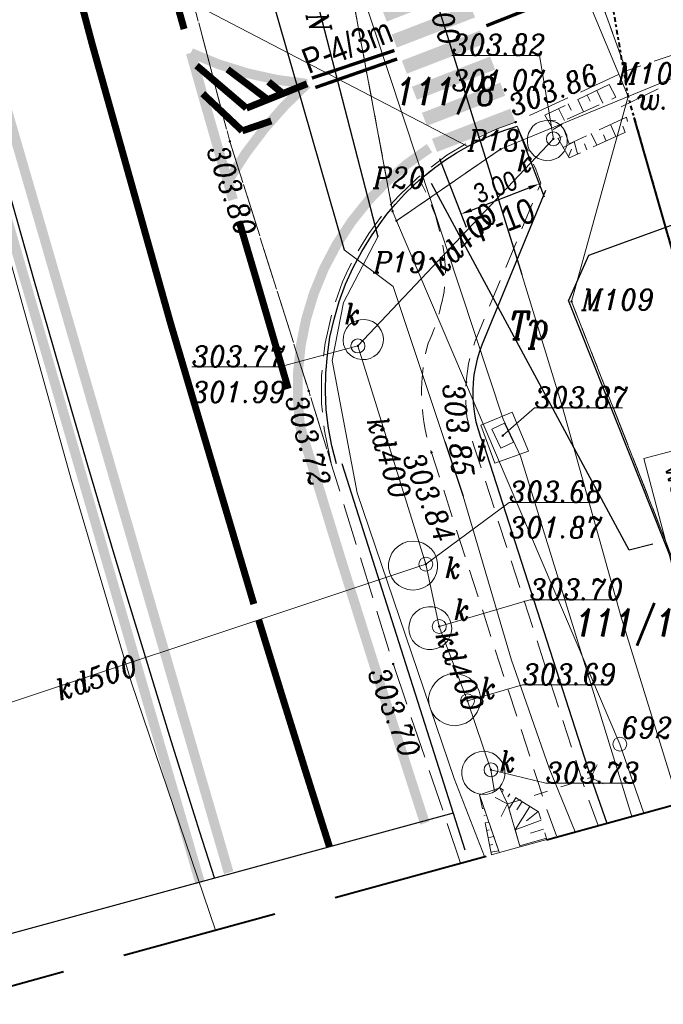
# Model space of a CAD drawing. Extents: x 779 to 3668, y -1329 to 9570.
# Tile 12 of 106: x 2244 to 2267, y -779 to -743. Entities that reach past the tile are written whole.
import ezdxf

# ---------------------------------------------------------------- set-up
doc = ezdxf.new("R2010")
doc.units = 0
for name, pattern in [('0.5_0.5', [1, 0.5, -0.5]), ('1.5_0.5', [2, 1.5, -0.5]), ('ACAD_ISO03W100', [30, 12, -18]), ('CIĄGłA', [0]), ('DGN Style 3', [7.83309, 5.595065, -2.238026]), ('DGN Style 4', [0.3202, 0.16, -0.08, 0.0002, -0.08]), ('ib05_500', [1, 0.5, -0.5]), ('mz1.0_0.5', [1.5, 1, -0.5]), ('mz1.25_0.5', [1.75, 1.25, -0.5])]:
    doc.linetypes.add(name, pattern=pattern)
for name, color, linetype, lineweight in [('000 Inne (niezydentyfikowane)', 7, 'Continuous', 0), ('202-punkt graniczny', 7, 'Continuous', 0), ('202-punkt graniczny-Atr103', 7, 'Continuous', 0), ('203-punkt graniczny', 7, 'Continuous', 0), ('203-punkt graniczny-Atr103', 7, 'Continuous', 0), ('210-oznaczenie konturu użytku gruntowego', 7, 'Continuous', 0), ('211-numer działki ewidencyjnej', 7, 'Continuous', 0), ('217-kontur klasyfikacyjny', 7, 'Continuous', 0), ('218-kontur użytku gruntowego', 7, 'Continuous', 0), ('219-działka ewidencyjna', 7, 'Continuous', 0), ('_a_obiekty', 250, 'Continuous', 30), ('bariera drogowa ochronna (linia)', 7, 'Continuous', 0), ('chodnik (powierzchnia)', 7, 'Continuous', 0), ('jezdnia (powierzchnia)', 7, 'Continuous', 0), ('kanał technologiczny (linia)', 7, 'Continuous', 0), ('komora podziemna - przewód kanalizacyjny (powierzchnia)-SK', 7, 'Continuous', 0), ('komora podziemna - przewód telekomunikacyjny (powierzchnia)-ST', 7, 'Continuous', 0), ('krawężnik (linia)', 7, 'Continuous', 0), ('MPZP', 7, 'Continuous', 0), ('ogrodzenie trwałe (linia)', 7, 'Continuous', 0), ('przepust (linia)', 7, 'Continuous', 0), ('przepust (linia) - symbol', 7, 'Continuous', 0), ('przewód elektroenergetyczny (linia)-SEPOD', 7, 'Continuous', 0), ('przewód elektroenergetyczny (linia)-SEPOD-Atr1', 7, 'Continuous', 0), ('przewód gazowy (linia)-SG', 7, 'Continuous', 0), ('przewód gazowy (linia)-SG-Atr1', 7, 'Continuous', 0), ('przewód kanalizacyjny (linia)-SK', 7, 'Continuous', 0), ('przewód kanalizacyjny (linia)-SK-Atr1', 7, 'Continuous', 0), ('punkt o określonej wysokości (sieć kanalizacyjna)-SK', 7, 'Continuous', 0), ('punkt o określonej wysokości (sieć kanalizacyjna)-SK-Atr2', 7, 'Continuous', 0), ('punkt o określonej wysokości (sieć kanalizacyjna)-SK-Atr3', 7, 'Continuous', 0), ('punkt o określonej wysokości (sieć telekomunikacyjna)-ST', 7, 'Continuous', 0), ('punkt o określonej wysokości (sieć telekomunikacyjna)-ST-Atr2', 7, 'Continuous', 0), ('punkt wysokościowy sztuczny', 7, 'Continuous', 0), ('punkt wysokościowy sztuczny-Atr2', 7, 'Continuous', 0), ('rura ochronna - przewód elektroenergetyczny (linia)-SE', 7, 'Continuous', 0), ('rura ochronna - przewód gazowy (linia)-SG', 7, 'Continuous', 0), ('rów melioracyjny  przydrożny (linia)', 7, 'Continuous', 0), ('rów melioracyjny  przydrożny (linia)-Atr17', 7, 'Continuous', 0), ('rów przydrożny (powierzchnia)', 7, 'Continuous', 0), ('skarpa nieumocniona (powierzchnia)', 7, 'Continuous', 0), ('właz okrągły - siec kanalizacyjna (punkt)-SK', 7, 'Continuous', 0), ('właz okrągły - siec kanalizacyjna (punkt)-SK-Atr17', 7, 'Continuous', 0), ('właz prostokątny - siec telekomunikacyjna (punkt)-STPOD', 7, 'Continuous', 0), ('właz prostokątny - siec telekomunikacyjna (punkt)-STPOD-Atr17', 7, 'Continuous', 0), ('Y_OZN_POZ', 251, 'Continuous', 5), ('Zakres', 7, 'Continuous', 0), ('zz-legenda', 7, 'Continuous', 13)]:
    doc.layers.add(name, color=color, linetype=linetype, lineweight=lineweight)
doc.layers.add('Y-ZNAKI', color=7, linetype='Continuous')
doc.styles.add('ARIAL', font='ARIALN.TTF')
doc.styles.get("Standard").update_dxf_attribs({"font": 'arial.ttf'})
doc.styles.add('Style-SWISSNRW_1250_pl', font='SWISSNRW_1250_pl.shx')
doc.linetypes.add('902-500', pattern='A,3.75,[24,dgnlstyle-geo-mz.shx,S=0.002786,R=0,X=0,Y=0],3.75', length=7.5)
doc.linetypes.add('KTOK01-500', pattern='A,1.75,[13,dgnlstyle-rozp_2013.shx,S=0.002778,R=0,X=0,Y=0],1.75', length=3.5)
doc.dimstyles.new('z1do1', dxfattribs={"dimtxt": 0.7, "dimasz": 0.4, "dimexe": 0.5, "dimexo": 0.5, "dimgap": 0.1, "dimtad": 1, "dimrnd": 0.05, "dimzin": 0, "dimdsep": 46, "dimtxsty": 'ARIAL', "dimcen": 0.09, "dimazin": 0, "dimtfac": 1, "dimtofl": 0, "dimtmove": 0, "dimatfit": 3, "dimfxl": 1, "dimtolj": 1, "dimtzin": 0, "dimarcsym": 0})

# ---------------------------------------------------------------- blocks, each defined once
blk = doc.blocks.new('202')
at = {"color": 0, "linetype": 'Continuous', "lineweight": -2, "ltscale": 10}
blk.add_circle((0, 0), 2.5, dxfattribs=at)
blk = doc.blocks.new('203')
at = {"linetype": 'Continuous', "lineweight": -2, "ltscale": 10}
h = blk.add_hatch(color=0, dxfattribs=at)
edge = h.paths.add_edge_path()
edge.add_arc((0, 0), 0.45, 0, 360)
blk = doc.blocks.new('PW01_1')
at = {"linetype": 'Continuous', "lineweight": 13, "ltscale": 10}
h = blk.add_hatch(color=0, dxfattribs=at)
edge = h.paths.add_edge_path()
edge.add_arc((0, 0), 0.45, 0, 360)
blk = doc.blocks.new('US22')
at = {"color": 0, "linetype": 'Continuous', "lineweight": -2, "ltscale": 10}
blk.add_circle((0, 0), 2.5, dxfattribs=at)
blk = doc.blocks.new('PW02')
at = {"linetype": 'Continuous', "lineweight": 13, "ltscale": 10}
h = blk.add_hatch(color=0, dxfattribs=at)
edge = h.paths.add_edge_path()
edge.add_arc((0, 0), 0.45, 0, 360)
blk = doc.blocks.new('US22B')
at = {"color": 0, "linetype": 'Continuous', "lineweight": -2, "ltscale": 10, "flags": 128}
blk.add_lwpolyline([(-3.75, -2.5), (3.75, -2.5), (3.75, 2.5), (-3.75, 2.5), (-3.75, -2.5)], close=True, dxfattribs=at)
blk = doc.blocks.new('PW01')
at = {"linetype": 'Continuous', "lineweight": 13, "ltscale": 10}
h = blk.add_hatch(color=0, dxfattribs=at)
edge = h.paths.add_edge_path()
edge.add_arc((0, 0), 0.45, 0, 360)
blk = doc.blocks.new('IB05')
at = {"color": 0, "linetype": 'Continuous', "lineweight": -2, "ltscale": 10}
for q in [(3.54, 3.54), (3.54, -3.54)]:
    blk.add_line((0, 0), q, dxfattribs=at)
blk = doc.blocks.new('PZT MDCP podkład')
at = {"layer": '000 Inne (niezydentyfikowane)', "color": 8, "linetype": 'Continuous', "lineweight": 13, "flags": 128}
for points in [[(2125.766, 9.886), (2125.976, 9.446)], [(2126.106, 10.046), (2126.216, 9.826)], [(2126.446, 10.206), (2126.666, 9.756)], [(2125.086, 9.566), (2125.296, 9.136)], [(2125.426, 9.726), (2125.536, 9.506)], [(2124.696, 9.146), (2124.976, 9.136)], [(2124.886, 8.816), (2125.216, 9.006)], [(2127.126, 8.556), (2126.936, 8.986)], [(2127.466, 8.706), (2127.376, 8.926)], [(2125.066, 8.486), (2125.206, 8.566)], [(2126.446, 8.246), (2126.246, 8.666)], [(2126.786, 8.396), (2126.686, 8.616)], [(2125.246, 8.166), (2125.636, 8.376)], [(2125.436, 7.836), (2125.546, 8.106)], [(2125.756, 7.936), (2125.646, 8.386)], [(2126.096, 8.086), (2126.006, 8.296)], [(2123.116, -14.824), (2123.066, -14.914)], [(2123.336, -14.964), (2123.266, -15.074)], [(2123.556, -15.104), (2123.306, -15.504)], [(2122.356, -15.484), (2122.416, -15.474)], [(2124.056, -15.414), (2123.526, -16.244)], [(2123.776, -15.234), (2123.596, -15.534)], [(2122.406, -15.744), (2122.456, -15.734)], [(2124.356, -15.594), (2123.936, -15.924)], [(2122.456, -16.004), (2122.596, -15.984)], [(2124.456, -15.904), (2123.526, -16.244)], [(2122.506, -16.274), (2122.596, -16.254)], [(2122.556, -16.534), (2122.766, -16.494)], [(2124.646, -16.544), (2123.696, -16.824)], [(2124.546, -16.224), (2124.076, -16.364)], [(2122.616, -16.794), (2122.736, -16.774)], [(2122.666, -17.054), (2122.946, -17.004)]]:
    blk.add_lwpolyline(points, dxfattribs=at)
at = {"layer": '217-kontur klasyfikacyjny', "color": 8, "linetype": '1.5_0.5', "lineweight": 13, "flags": 128}
blk.add_lwpolyline([(2125.546, 2.656), (2132.284, -14.515)], dxfattribs=at)
at = {"layer": '218-kontur użytku gruntowego', "color": 8, "linetype": '0.5_0.5', "lineweight": 13, "flags": 128}
for points in [[(2117.186, 16.416), (2119.146, 5.886)], [(2119.146, 5.886), (2117.186, 16.416)], [(2119.286, 5.546), (2123.006, 8.106)], [(2123.006, 8.106), (2119.286, 5.546)], [(2119.146, 5.886), (2119.286, 5.546)], [(2119.286, 5.546), (2119.146, 5.886)], [(2125.546, 2.656), (2132.284, -14.515)], [(2132.284, -14.515), (2125.546, 2.656)]]:
    blk.add_lwpolyline(points, dxfattribs=at)
at = {"layer": '219-działka ewidencyjna', "color": 8, "linetype": 'Continuous', "lineweight": 13, "flags": 128}
for points in [[(2148.856, 18.776), (2127.576, 9.996)], [(2124.156, 18.196), (2127.576, 9.996)], [(2119.146, 5.886), (2117.186, 16.416)], [(2123.006, 8.106), (2127.576, 9.996)], [(2127.576, 9.996), (2125.546, 2.656)], [(2119.286, 5.546), (2123.006, 8.106)], [(2119.146, 5.886), (2119.286, 5.546)], [(2127.276, -13.184), (2119.286, 5.546)], [(2125.546, 2.656), (2132.284, -14.515)], [(2128.13, -15.65), (2127.276, -13.184)]]:
    blk.add_lwpolyline(points, dxfattribs=at)
at = {"layer": 'bariera drogowa ochronna (linia)', "color": 8, "linetype": 'KTOK01-500', "lineweight": 13, "flags": 128}
blk.add_lwpolyline([(2084.646, 103.156), (2086.306, 94.146), (2088.056, 84.786), (2089.946, 74.546), (2091.886, 64.626), (2093.806, 54.736), (2095.766, 44.856), (2097.796, 35.206), (2099.926, 25.496), (2102.236, 15.946), (2104.896, 6.146), (2107.666, -3.744), (2109.796, -10.954), (2112.814, -19.835)], dxfattribs=at)
at = {"layer": 'chodnik (powierzchnia)', "color": 8, "linetype": 'mz1.0_0.5', "lineweight": 13, "flags": 128}
blk.add_lwpolyline([(2125.018, -16.5), (2126.496, -16.097), (2125.996, -14.704), (2125.816, -14.124), (2122.056, -2.504), (2121.976, -2.244), (2121.906, -1.984), (2121.856, -1.714), (2121.806, -1.454), (2121.776, -1.184), (2121.766, -0.914), (2121.756, -0.644), (2121.766, -0.374), (2121.786, -0.104), (2121.826, 0.166), (2121.866, 0.436), (2121.926, 0.696), (2122.006, 0.956), (2122.086, 1.216), (2124.446, 6.886), (2124.266, 7.396), (2123.606, 8.936), (2123.156, 8.786), (2122.706, 8.616), (2122.276, 8.426), (2121.846, 8.216), (2121.436, 7.976), (2121.036, 7.726), (2120.646, 7.446), (2120.276, 7.146), (2120.106, 7.006), (2120.236, 6.756), (2120.366, 6.506), (2120.476, 6.256), (2120.576, 5.996), (2120.676, 5.736), (2120.756, 5.466), (2120.826, 5.196), (2120.886, 4.926), (2120.946, 4.646), (2120.986, 4.376), (2121.016, 4.096), (2121.036, 3.816), (2121.046, 3.536), (2121.026, 3.366), (2121.006, 3.186), (2120.986, 3.016), (2120.956, 2.836), (2120.916, 2.666), (2120.876, 2.496), (2120.836, 2.326), (2120.786, 2.156), (2120.736, 1.986), (2120.686, 1.816), (2120.626, 1.656), (2120.556, 1.486), (2120.486, 1.326), (2120.416, 1.166), (2120.346, 0.896), (2120.296, 0.616), (2120.246, 0.336), (2120.216, 0.056), (2120.196, -0.234), (2120.186, -0.514), (2120.186, -0.794), (2120.206, -1.084), (2120.226, -1.364), (2120.266, -1.644), (2120.316, -1.924), (2120.376, -2.204), (2120.456, -2.474), (2120.536, -2.744), (2124.376, -14.624), (2124.556, -15.224), (2125.018, -16.5)], close=True, dxfattribs=at)
at = {"layer": 'jezdnia (powierzchnia)', "color": 8, "linetype": '1.5_0.5', "lineweight": 13, "flags": 128}
blk.add_lwpolyline([(2121.58, -17.44), (2121.58, -17.44), (2119.166, -10.314), (2116.966, -3.184), (2116.146, -0.544), (2113.326, 8.386), (2110.936, 17.476), (2110.246, 19.936), (2110.076, 20.316), (2109.986, 20.546), (2109.896, 20.776), (2109.816, 21.006), (2109.746, 21.246), (2109.686, 21.486), (2109.266, 21.386), (2107.936, 26.806), (2105.746, 36.806), (2103.466, 47.496), (2101.776, 56.146), (2099.886, 65.716), (2097.696, 76.946), (2095.716, 86.936), (2093.966, 96.096), (2092.736, 102.466), (2092.306, 104.766), (2077.106, 102.056), (2077.796, 98.156), (2078.256, 95.836), (2079.416, 89.206), (2080.776, 82.376), (2082.496, 73.286), (2083.117, 69.993)], dxfattribs=at)
for points in [[(2222.326, 18.117), (2221.203, 22.083), (2205.386, 20.096), (2204.446, 20.596), (2203.096, 26.226), (2196.866, 25.286), (2195.626, 20.026), (2193.796, 18.826), (2188.866, 17.986), (2181.466, 17.556), (2178.606, 17.876), (2176.756, 18.456), (2173.726, 19.866), (2171.816, 21.166), (2167.276, 24.556), (2161.216, 26.826), (2157.676, 27.806), (2155.096, 28.106), (2148.546, 27.616), (2147.486, 27.656), (2146.556, 27.976), (2145.856, 28.606), (2144.736, 30.366), (2142.996, 34.696), (2142.366, 36.396), (2134.766, 38.986), (2135.116, 38.066), (2135.536, 36.916), (2136.706, 31.206), (2136.736, 29.676), (2136.306, 26.976), (2135.846, 25.416), (2133.726, 22.486), (2132.306, 21.326), (2131.486, 20.706), (2127.046, 18.566), (2125.056, 17.666), (2127.506, 10.916), (2129.216, 11.496), (2130.676, 11.486), (2132.096, 11.146), (2133.716, 10.476), (2146.306, 15.706), (2146.296, 16.146), (2146.506, 16.786), (2146.996, 17.566), (2147.256, 17.806), (2147.826, 18.186), (2148.396, 18.406), (2149.006, 18.516), (2149.656, 18.536), (2150.306, 18.406), (2150.866, 18.186), (2152.256, 17.276), (2152.966, 16.616), (2160.196, 19.556), (2160.416, 20.026), (2161.966, 20.226), (2164.176, 19.736), (2166.856, 18.806), (2176.416, 14.626), (2183.046, 13.986), (2201.016, 15.826), (2205.616, 16.276), (2221.196, 17.986), (2222.326, 18.117)], [(2110.246, 19.936), (2110.936, 17.476), (2113.326, 8.386), (2116.146, -0.544), (2116.966, -3.184), (2116.706, -1.974), (2116.606, -0.994), (2116.606, -0.004), (2116.646, 0.486), (2116.736, 1.166), (2117.026, 2.426), (2117.356, 3.356), (2117.556, 3.806), (2117.906, 4.466), (2118.296, 5.096), (2118.886, 5.896), (2119.376, 6.456), (2120.036, 7.086), (2121.086, 7.896), (2121.946, 8.406), (2122.846, 8.826), (2123.546, 9.076), (2127.506, 10.916), (2125.056, 17.666), (2121.956, 16.516), (2120.686, 15.966), (2120.226, 15.786), (2119.526, 15.566), (2118.806, 15.406), (2118.076, 15.316), (2117.226, 15.296), (2116.596, 15.336), (2115.386, 15.566), (2114.456, 15.876), (2113.576, 16.306), (2112.946, 16.696), (2111.996, 17.486), (2111.336, 18.206), (2110.756, 19.006), (2110.246, 19.936)]]:
    blk.add_lwpolyline(points, close=True, dxfattribs=at)
at = {"layer": 'kanał technologiczny (linia)', "color": 8, "linetype": 'Continuous', "lineweight": 13, "flags": 128}
blk.add_lwpolyline([(2076.829, 99.116), (2097.466, 101.996), (2098.496, 100.976), (2099.736, 94.596), (2102.876, 80.006), (2107.146, 57.576), (2110.276, 41.516), (2112.466, 30.966), (2113.936, 24.136), (2116.446, 18.576), (2123.106, -1.554), (2123.726, -2.874), (2127.703, -15.767)], dxfattribs=at)
at = {"layer": 'komora podziemna - przewód kanalizacyjny (powierzchnia)-SK', "color": 8, "linetype": 'Continuous', "lineweight": 13, "flags": 128}
for points in [[(2125.076, 7.816), (2124.936, 7.746), (2124.796, 7.706), (2124.646, 7.696), (2124.496, 7.726), (2124.356, 7.776), (2124.226, 7.856), (2124.126, 7.966), (2124.036, 8.086), (2123.986, 8.226), (2123.966, 8.376), (2123.966, 8.526), (2124.006, 8.676), (2124.076, 8.806), (2124.166, 8.926), (2124.286, 9.026), (2124.416, 9.086), (2124.566, 9.126), (2124.716, 9.136), (2124.866, 9.116), (2125.006, 9.066), (2125.136, 8.976), (2125.236, 8.876), (2125.316, 8.746), (2125.376, 8.606), (2125.396, 8.456), (2125.396, 8.306), (2125.356, 8.166), (2125.286, 8.026), (2125.186, 7.916), (2125.076, 7.816)], [(2117.396, 1.116), (2117.376, 1.266), (2117.386, 1.416), (2117.426, 1.556), (2117.496, 1.696), (2117.586, 1.806), (2117.706, 1.906), (2117.846, 1.966), (2117.986, 2.006), (2118.136, 2.016), (2118.286, 1.986), (2118.426, 1.936), (2118.556, 1.856), (2118.656, 1.746), (2118.736, 1.616), (2118.796, 1.476), (2118.816, 1.326), (2118.806, 1.176), (2118.766, 1.026), (2118.696, 0.896), (2118.596, 0.776), (2118.476, 0.686), (2118.346, 0.616), (2118.196, 0.586), (2118.046, 0.576), (2117.896, 0.606), (2117.756, 0.656), (2117.636, 0.736), (2117.526, 0.846), (2117.446, 0.976), (2117.396, 1.116)], [(2119.046, -7.064), (2119.006, -6.884), (2119.006, -6.704), (2119.046, -6.524), (2119.116, -6.354), (2119.226, -6.204), (2119.366, -6.084), (2119.526, -5.994), (2119.696, -5.934), (2119.886, -5.914), (2120.066, -5.934), (2120.236, -5.994), (2120.396, -6.084), (2120.536, -6.204), (2120.646, -6.354), (2120.716, -6.524), (2120.756, -6.704), (2120.756, -6.884), (2120.716, -7.064), (2120.646, -7.234), (2120.536, -7.384), (2120.396, -7.504), (2120.236, -7.594), (2120.066, -7.654), (2119.886, -7.674), (2119.696, -7.654), (2119.526, -7.594), (2119.366, -7.504), (2119.226, -7.384), (2119.116, -7.234), (2119.046, -7.064)], [(2120.426, -8.264), (2120.586, -8.264), (2120.746, -8.304), (2120.886, -8.374), (2121.016, -8.464), (2121.126, -8.594), (2121.196, -8.734), (2121.246, -8.884), (2121.266, -9.044), (2121.246, -9.204), (2121.186, -9.354), (2121.106, -9.494), (2120.996, -9.614), (2120.866, -9.704), (2120.716, -9.764), (2120.556, -9.794), (2120.396, -9.794), (2120.236, -9.764), (2120.096, -9.694), (2119.966, -9.594), (2119.856, -9.474), (2119.786, -9.334), (2119.736, -9.174), (2119.726, -9.014), (2119.746, -8.854), (2119.796, -8.704), (2119.876, -8.564), (2119.986, -8.454), (2120.116, -8.354), (2120.266, -8.294), (2120.426, -8.264)], [(2120.476, -11.324), (2120.556, -11.144), (2120.666, -10.984), (2120.806, -10.854), (2120.966, -10.754), (2121.156, -10.684), (2121.346, -10.664), (2121.536, -10.684), (2121.726, -10.734), (2121.896, -10.824), (2122.046, -10.954), (2122.156, -11.114), (2122.246, -11.284), (2122.286, -11.474), (2122.286, -11.664), (2122.256, -11.854), (2122.176, -12.034), (2122.066, -12.194), (2121.926, -12.334), (2121.766, -12.434), (2121.576, -12.494), (2121.386, -12.524), (2121.196, -12.504), (2121.006, -12.444), (2120.836, -12.354), (2120.686, -12.224), (2120.576, -12.074), (2120.486, -11.894), (2120.446, -11.704), (2120.436, -11.514), (2120.476, -11.324)], [(2121.656, -14.444), (2121.626, -14.284), (2121.626, -14.124), (2121.656, -13.964), (2121.726, -13.814), (2121.826, -13.684), (2121.946, -13.584), (2122.086, -13.504), (2122.246, -13.454), (2122.406, -13.434), (2122.566, -13.454), (2122.716, -13.504), (2122.856, -13.594), (2122.976, -13.704), (2123.066, -13.834), (2123.136, -13.984), (2123.166, -14.144), (2123.166, -14.304), (2123.126, -14.464), (2123.056, -14.604), (2122.966, -14.734), (2122.846, -14.844), (2122.706, -14.924), (2122.546, -14.974), (2122.386, -14.984), (2122.226, -14.964), (2122.076, -14.914), (2121.936, -14.834), (2121.816, -14.724), (2121.716, -14.594), (2121.656, -14.444)]]:
    blk.add_lwpolyline(points, close=True, dxfattribs=at)
at = {"layer": 'komora podziemna - przewód telekomunikacyjny (powierzchnia)-ST', "color": 8, "linetype": 'Continuous', "lineweight": 13, "flags": 128}
blk.add_lwpolyline([(2122.306, -1.764), (2123.426, -1.304), (2124.006, -2.704), (2122.806, -3.124), (2122.306, -1.764)], close=True, dxfattribs=at)
at = {"layer": 'krawężnik (linia)', "color": 8, "linetype": 'Continuous', "lineweight": 30, "flags": 128}
for points in [[(2117.146, -3.154), (2116.976, -2.514), (2116.856, -1.874), (2116.776, -1.224), (2116.746, -0.564), (2116.756, 0.086), (2116.816, 0.746), (2116.906, 1.386), (2117.056, 2.026), (2117.236, 2.656), (2117.466, 3.276), (2117.736, 3.876), (2118.046, 4.446), (2118.396, 5.006), (2118.666, 5.406), (2118.946, 5.786), (2119.256, 6.146), (2119.576, 6.496), (2119.916, 6.836), (2120.106, 7.006), (2120.276, 7.146), (2120.646, 7.446), (2121.036, 7.726), (2121.436, 7.976), (2121.846, 8.216), (2122.276, 8.426), (2122.706, 8.616), (2123.156, 8.786), (2123.606, 8.936)], [(2124.616, 6.626), (2122.356, 1.126), (2122.256, 0.866), (2122.176, 0.596), (2122.106, 0.316), (2122.056, 0.036), (2122.026, -0.244), (2122.016, -0.524), (2122.016, -0.814), (2122.036, -1.094), (2122.076, -1.374), (2122.126, -1.644), (2122.206, -1.924), (2122.286, -2.194), (2122.396, -2.454), (2126.236, -14.374), (2126.814, -16.01)], [(2121.746, -16.974), (2117.346, -3.154)]]:
    blk.add_lwpolyline(points, dxfattribs=at)
at = {"layer": 'MPZP', "color": 8, "linetype": 'DGN Style 4', "lineweight": 40, "flags": 128}
blk.add_lwpolyline([(2134.413, -13.933), (2127.576, 9.996), (2122.802, 37.892), (2105.951, 127.031)], dxfattribs=at)
at = {"layer": 'ogrodzenie trwałe (linia)', "color": 8, "linetype": '902-500', "lineweight": 30, "flags": 128}
for points in [[(2135.816, 7.816), (2126.156, 4.306), (2125.436, 2.696)], [(2132.279, -14.517), (2125.436, 2.696)]]:
    blk.add_lwpolyline(points, dxfattribs=at)
at = {"layer": 'przepust (linia)', "color": 8, "linetype": 'ib05_500', "lineweight": 13, "flags": 128}
blk.add_lwpolyline([(2123.256, -15.324), (2126.236, -14.374)], dxfattribs=at)
at = {"layer": 'przewód elektroenergetyczny (linia)-SEPOD', "color": 8, "linetype": 'Continuous', "lineweight": 13, "flags": 128}
for points in [[(2125.676, -16.321), (2124.746, -14.044), (2123.386, -10.144), (2121.676, -4.304), (2121.016, -2.354), (2119.166, 3.196), (2117.416, 4.506), (2113.586, 17.846), (2113.356, 18.796), (2111.556, 19.276), (2110.366, 24.526), (2107.576, 36.346), (2107.086, 38.436), (2106.356, 40.386), (2105.736, 43.716), (2105.436, 46.026), (2104.516, 50.506), (2104.156, 52.386), (2101.886, 65.206), (2101.486, 67.446), (2099.316, 70.346)], [(2122.434, -17.207), (2121.346, -14.414), (2117.876, -4.194), (2116.986, 0.546), (2117.396, 2.626), (2118.616, 4.966), (2115.156, 18.366)]]:
    blk.add_lwpolyline(points, dxfattribs=at)
at = {"layer": 'przewód gazowy (linia)-SG', "color": 8, "linetype": 'Continuous', "lineweight": 13, "flags": 128}
blk.add_lwpolyline([(2129.388, -15.306), (2127.316, -8.644), (2125.216, -1.084), (2123.766, 3.626), (2118.846, 19.406), (2116.106, 27.466), (2111.436, 41.766), (2110.066, 46.496)], dxfattribs=at)
at = {"layer": 'przewód kanalizacyjny (linia)-SK', "color": 8, "linetype": 'Continuous', "lineweight": 13, "flags": 128}
for points in [[(2117.906, 1.066), (2124.896, 8.476)], [(2117.906, 1.066), (2120.336, -6.744)], [(2120.336, -6.744), (2101.072, -13.165)], [(2122.796, -14.874), (2122.666, -14.104), (2121.826, -11.634), (2120.816, -8.974), (2120.336, -6.744)]]:
    blk.add_lwpolyline(points, dxfattribs=at)
at = {"layer": 'punkt o określonej wysokości (sieć kanalizacyjna)-SK-Atr2', "color": 8, "lineweight": 13, "flags": 128}
for points in [[(2124.896, 8.476), (2124.406, 11.466), (2121.265, 11.466)], [(2117.906, 1.066), (2115.116, 0.316), (2111.97, 0.316)], [(2120.336, -6.744), (2123.318, -4.533), (2126.427, -4.533)], [(2120.816, -8.974), (2124.056, -8.024), (2127.191, -8.024)], [(2121.826, -11.634), (2123.796, -11.064), (2126.873, -11.064)], [(2122.666, -14.104), (2124.626, -14.584), (2127.767, -14.584)]]:
    blk.add_lwpolyline(points, dxfattribs=at)
at = {"layer": 'punkt o określonej wysokości (sieć telekomunikacyjna)-ST-Atr2', "color": 8, "lineweight": 13, "flags": 128}
blk.add_lwpolyline([(2123.086, -2.144), (2124.226, -1.154), (2127.372, -1.154)], dxfattribs=at)
at = {"layer": 'rura ochronna - przewód elektroenergetyczny (linia)-SE', "color": 8, "linetype": 'Continuous', "lineweight": 30, "flags": 128}
for points in [[(2115.156, 18.366), (2118.616, 4.966)], [(2113.586, 17.846), (2117.416, 4.506)], [(2121.016, -2.354), (2121.676, -4.304)]]:
    blk.add_lwpolyline(points, dxfattribs=at)
at = {"layer": 'rura ochronna - przewód gazowy (linia)-SG', "color": 8, "linetype": 'Continuous', "lineweight": 30, "flags": 128}
blk.add_lwpolyline([(2118.846, 19.406), (2123.766, 3.626)], dxfattribs=at)
at = {"layer": 'rów melioracyjny  przydrożny (linia)', "color": 8, "linetype": 'Continuous', "lineweight": 13}
blk.add_line((2127.316, 9.626), (2128.642, 10.271), dxfattribs=at)
at = {"layer": 'rów przydrożny (powierzchnia)', "color": 8, "linetype": 'Continuous', "lineweight": 13, "flags": 128}
blk.add_lwpolyline([(2122.965, -17.062), (2123.704, -16.86), (2123.676, -16.754), (2123.256, -15.324), (2122.986, -14.744), (2122.256, -14.994), (2122.946, -17.014), (2122.965, -17.062)], close=True, dxfattribs=at)
at = {"layer": 'skarpa nieumocniona (powierzchnia)', "color": 8, "linetype": 'mz1.25_0.5', "lineweight": 13, "flags": 128}
for points in [[(2126.896, 10.426), (2124.596, 9.326), (2125.456, 7.796), (2127.616, 8.776), (2127.516, 9.256), (2125.456, 8.296), (2125.186, 9.086), (2127.126, 9.966), (2126.896, 10.426)], [(2126.896, 10.426), (2124.596, 9.326), (2125.456, 7.796), (2127.616, 8.776), (2127.516, 9.256), (2125.456, 8.296), (2125.186, 9.086), (2127.126, 9.966), (2126.896, 10.426)], [(2123.704, -16.86), (2124.662, -16.598), (2124.366, -15.604), (2122.986, -14.744), (2123.256, -15.324), (2123.676, -16.754), (2123.704, -16.86)], [(2123.704, -16.86), (2124.662, -16.598), (2124.366, -15.604), (2122.986, -14.744), (2123.256, -15.324), (2123.676, -16.754), (2123.704, -16.86)], [(2122.681, -17.139), (2122.965, -17.062), (2122.946, -17.014), (2122.256, -14.994), (2122.681, -17.139)], [(2122.681, -17.139), (2122.965, -17.062), (2122.946, -17.014), (2122.256, -14.994), (2122.681, -17.139)]]:
    blk.add_lwpolyline(points, close=True, dxfattribs=at)
at = {"layer": 'Zakres', "color": 8, "linetype": 'DGN Style 3', "lineweight": 40, "flags": 128}
blk.add_lwpolyline([(2174.696, 172.586), (2130.246, 158.476), (2070.276, 140.136), (2076.276, 101.676), (2103.086, -22.494), (2224.436, 10.666), (2208.436, 67.156), (2203.276, 85.806), (2188.226, 134.806), (2174.696, 172.586)], close=True, dxfattribs=at)
at = {"layer": '202-punkt graniczny', "color": 8, "linetype": 'Continuous', "lineweight": 13, "xscale": 0.1, "yscale": 0.1, "zscale": 0.1}
blk.add_blockref('202', (2127.276, -13.184), dxfattribs=at)
at = {"layer": '203-punkt graniczny', "color": 8, "linetype": 'Continuous', "lineweight": 13, "xscale": 0.1, "yscale": 0.1, "zscale": 0.1}
for p in [(2127.576, 9.996), (2123.006, 8.106), (2119.146, 5.886), (2119.286, 5.546), (2125.546, 2.656)]:
    blk.add_blockref('203', p, dxfattribs=at)
at = {"layer": 'przepust (linia) - symbol', "color": 8, "linetype": 'Continuous', "lineweight": 13}
for p, xscale, yscale, zscale, rotation in [((2126.236, -14.374), 0.1, 0.1, 0.1, 17.68199999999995), ((2123.256, -15.324), 0.0999999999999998, 0.0999999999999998, 0.0999999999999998, 197.682)]:
    blk.add_blockref('IB05', p, dxfattribs=dict(at, xscale=xscale, yscale=yscale, zscale=zscale, rotation=rotation))
at = {"layer": 'punkt o określonej wysokości (sieć kanalizacyjna)-SK', "color": 8, "linetype": 'Continuous', "lineweight": 13, "xscale": 0.1, "yscale": 0.1, "zscale": 0.1}
for p in [(2124.896, 8.476), (2117.906, 1.066), (2120.336, -6.744), (2120.816, -8.974), (2121.826, -11.634), (2122.666, -14.104)]:
    blk.add_blockref('PW01_1', p, dxfattribs=at)
at = {"layer": 'punkt o określonej wysokości (sieć telekomunikacyjna)-ST', "color": 8, "linetype": 'Continuous', "lineweight": 13, "xscale": 0.1, "yscale": 0.1, "zscale": 0.1}
blk.add_blockref('PW01', (2123.086, -2.144), dxfattribs=at)
at = {"layer": 'punkt wysokościowy sztuczny', "color": 8, "linetype": 'Continuous', "lineweight": 13, "xscale": 0.1, "yscale": 0.1, "zscale": 0.1}
for p in [(2123.546, 9.076), (2113.326, 8.386), (2121.776, -0.234), (2116.146, -0.544), (2120.536, -2.744), (2119.166, -10.314)]:
    blk.add_blockref('PW02', p, dxfattribs=at)
at = {"layer": 'właz okrągły - siec kanalizacyjna (punkt)-SK', "color": 8, "linetype": 'Continuous', "lineweight": 13, "xscale": 0.1, "yscale": 0.1, "zscale": 0.1}
for p in [(2124.896, 8.476), (2117.906, 1.066), (2120.336, -6.744), (2120.816, -8.974), (2121.826, -11.634), (2122.666, -14.104)]:
    blk.add_blockref('US22', p, dxfattribs=at)
at = {"layer": 'właz prostokątny - siec telekomunikacyjna (punkt)-STPOD', "color": 8, "linetype": 'Continuous', "lineweight": 13, "xscale": 0.09999999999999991, "yscale": 0.09999999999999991, "zscale": 0.09999999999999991, "rotation": 295.115}
blk.add_blockref('US22B', (2123.086, -2.144), dxfattribs=at)
at = {"layer": '202-punkt graniczny-Atr103', "color": 8, "lineweight": 13, "insert": (2127.336, -12.964), "char_height": 0.75, "attachment_point": 7, "line_spacing_factor": 0.6}
blk.add_mtext('\\FITALIC_1250;\\H1x;\\W0.9;692', dxfattribs=at)
at = {"layer": '203-punkt graniczny-Atr103', "color": 8, "lineweight": 13, "char_height": 0.75, "attachment_point": 7, "line_spacing_factor": 0.6}
for s, insert in [('\\FITALIC_1250;\\H1x;\\W0.9;M108', (2127.189, 10.449)), ('\\FITALIC_1250;\\H1x;\\W0.9;P18', (2121.833, 8.047)), ('\\FITALIC_1250;\\H1x;\\W0.9;P20', (2118.451, 6.712)), ('\\FITALIC_1250;\\H1x;\\W0.9;P19', (2118.455, 3.689)), ('\\FITALIC_1250;\\H1x;\\W0.9;M109', (2125.9, 2.349))]:
    blk.add_mtext(s, dxfattribs=dict(at, insert=insert))
at = {"layer": '210-oznaczenie konturu użytku gruntowego', "color": 8, "linetype": 'Continuous', "lineweight": 13, "insert": (2123.317, 0.971), "char_height": 1, "attachment_point": 7, "line_spacing_factor": 0.6}
blk.add_mtext('\\FITALIC_1250;\\H1x;\\W0.79;Tp', dxfattribs=at)
at = {"layer": '211-numer działki ewidencyjnej', "color": 8, "linetype": 'Continuous', "lineweight": 13, "char_height": 1, "attachment_point": 1, "line_spacing_factor": 0.6}
for s, insert in [('\\FITALIC_1250;\\H1x;\\W0.79;111/8', (2119.27, 10.688)), ('\\FITALIC_1250;\\H1x;\\W0.79;111/10', (2125.686, -8.334))]:
    blk.add_mtext(s, dxfattribs=dict(at, insert=insert))
at = {"layer": 'przewód elektroenergetyczny (linia)-SEPOD-Atr1', "color": 8, "lineweight": 13, "insert": (2116.285, 13.505), "char_height": 0.75, "attachment_point": 4, "rotation": 284.478, "line_spacing_factor": 0.6}
blk.add_mtext('\\FITALIC_1250;\\H1x;\\W0.9;eN', dxfattribs=at)
at = {"layer": 'przewód gazowy (linia)-SG-Atr1', "color": 8, "lineweight": 13, "insert": (2120.268, 14.585), "char_height": 0.75, "attachment_point": 4, "rotation": 287.317, "line_spacing_factor": 0.6}
blk.add_mtext('\\FITALIC_1250;\\H1x;\\W0.9;gs400', dxfattribs=at)
at = {"layer": 'przewód kanalizacyjny (linia)-SK-Atr1', "color": 8, "lineweight": 13, "char_height": 0.75, "line_spacing_factor": 0.6}
for s, insert, attachment_point, rotation in [('\\FITALIC_1250;\\H1x;\\W0.9;kd400', (2120.657, 3.801), 4, 46.671), ('\\FITALIC_1250;\\H1x;\\W0.9;kd400', (2118.577, -1.501), 4, 287.283), ('\\FITALIC_1250;\\H1x;\\W0.9;kd400', (2120.673, -9.292), 7, 290.792), ('\\FITALIC_1250;\\H1x;\\W0.9;kd500', (2107.136, -11.272), 4, 18.435)]:
    blk.add_mtext(s, dxfattribs=dict(at, insert=insert, attachment_point=attachment_point, rotation=rotation))
at = {"layer": 'punkt o określonej wysokości (sieć kanalizacyjna)-SK-Atr2', "color": 8, "lineweight": 13, "char_height": 0.75, "attachment_point": 7, "line_spacing_factor": 0.6}
for s, insert in [('\\FITALIC_1250;\\H1x;\\W0.9;303.82', (2121.265, 11.474)), ('\\FITALIC_1250;\\H1x;\\W0.9;303.77', (2111.97, 0.324)), ('\\FITALIC_1250;\\H1x;\\W0.9;303.68', (2123.318, -4.526)), ('\\FITALIC_1250;\\H1x;\\W0.9;303.70', (2124.056, -8.016)), ('\\FITALIC_1250;\\H1x;\\W0.9;303.69', (2123.796, -11.056)), ('\\FITALIC_1250;\\H1x;\\W0.9;303.73', (2124.626, -14.577))]:
    blk.add_mtext(s, dxfattribs=dict(at, insert=insert))
at = {"layer": 'punkt o określonej wysokości (sieć kanalizacyjna)-SK-Atr3', "color": 8, "lineweight": 13, "char_height": 0.75, "attachment_point": 7, "line_spacing_factor": 0.6}
for s, insert in [('\\FITALIC_1250;\\H1x;\\W0.9;301.07', (2121.265, 10.199)), ('\\FITALIC_1250;\\H1x;\\W0.9;301.99', (2111.97, -0.952)), ('\\FITALIC_1250;\\H1x;\\W0.9;301.87', (2123.318, -5.801))]:
    blk.add_mtext(s, dxfattribs=dict(at, insert=insert))
at = {"layer": 'punkt o określonej wysokości (sieć telekomunikacyjna)-ST-Atr2', "color": 8, "lineweight": 13, "insert": (2124.226, -1.146), "char_height": 0.75, "attachment_point": 7, "line_spacing_factor": 0.6}
blk.add_mtext('\\FITALIC_1250;\\H1x;\\W0.9;303.87', dxfattribs=at)
at = {"layer": 'punkt wysokościowy sztuczny-Atr2', "color": 8, "lineweight": 13, "char_height": 0.75, "attachment_point": 1, "line_spacing_factor": 0.6}
for s, insert, rotation in [('\\FITALIC_1250;\\H1x;\\W0.9;303.86', (2123.196, 9.976), 21.27), ('\\FITALIC_1250;\\H1x;\\W0.9;303.80', (2113.206, 8.336), 289.006), ('\\FITALIC_1250;\\H1x;\\W0.9;303.85', (2121.686, -0.244), 276.418), ('\\FITALIC_1250;\\H1x;\\W0.9;303.72', (2116.036, -0.604), 285.642), ('\\FITALIC_1250;\\H1x;\\W0.9;303.84', (2120.207, -2.654), 290.993), ('\\FITALIC_1250;\\H1x;\\W0.9;303.70', (2118.956, -10.344), 291.277)]:
    blk.add_mtext(s, dxfattribs=dict(at, insert=insert, rotation=rotation))
at = {"layer": 'rów melioracyjny  przydrożny (linia)-Atr17', "color": 8, "lineweight": 13, "insert": (2127.896, 9.536), "char_height": 0.75, "attachment_point": 7, "line_spacing_factor": 0.6}
blk.add_mtext('\\FITALIC_1250;\\H1x;\\W0.9;w.', dxfattribs=at)
at = {"layer": 'właz okrągły - siec kanalizacyjna (punkt)-SK-Atr17', "color": 8, "lineweight": 13, "char_height": 0.75, "line_spacing_factor": 0.6}
for insert, attachment_point in [((2123.596, 7.306), 7), ((2117.426, 2.211), 4), ((2121.019, -7.24), 7), ((2121.336, -8.744), 7), ((2122.286, -11.554), 7), ((2122.976, -14.174), 7)]:
    blk.add_mtext('\\FITALIC_1250;\\H1x;\\W0.9;k', dxfattribs=dict(at, insert=insert, attachment_point=attachment_point))
at = {"layer": 'właz prostokątny - siec telekomunikacyjna (punkt)-STPOD-Atr17', "color": 8, "lineweight": 13, "insert": (2122.126, -3.034), "char_height": 0.75, "attachment_point": 7, "line_spacing_factor": 0.6}
blk.add_mtext('\\FITALIC_1250;\\H1x;\\W0.9;t', dxfattribs=at)
blk = doc.blocks.new('*D1565')
at = {"layer": 'Defpoints', "color": 0, "transparency": 16777216}
for p in [(2261.5, -746.88), (2258.701, -747.959), (2262.447, -749.336)]:
    blk.add_point(p, dxfattribs=at)
at = {"layer": 'Y-ZNAKI', "color": 0, "lineweight": -2, "transparency": 16777216}
for p, q in [((2261.68, -747.346), (2262.627, -749.803)), ((2258.881, -748.425), (2259.828, -750.882)), ((2260.021, -750.271), (2262.074, -749.48))]:
    blk.add_line(p, q, dxfattribs=at)
at = {"layer": 'Y-ZNAKI', "color": 0, "transparency": 16777216}
for points in [[(2262.05, -749.418), (2262.098, -749.542), (2262.447, -749.336)], [(2259.997, -750.209), (2260.045, -750.334), (2259.648, -750.415)]]:
    blk.add_solid(points, dxfattribs=at)
at = {"layer": 'Y-ZNAKI', "color": 0, "transparency": 16777216, "insert": (2260.883, -749.449), "char_height": 0.7, "attachment_point": 5, "rotation": 21.0825, "style": 'ARIAL'}
blk.add_mtext('\\A1;3.00', dxfattribs=at)
blk = doc.blocks.new('A$C58B11526')
at = {"layer": 'Y-ZNAKI', "linetype": 'Continuous', "lineweight": 13}
blk.add_3dface([(-1.538, -3.516), (-3.073, 2.3), (-0.768, 2.908), (0.768, -2.908)], dxfattribs=at)
at = {"layer": 'Y-ZNAKI', "linetype": 'Continuous', "lineweight": 13, "style": 'Style-SWISSNRW_1250_pl', "width": 1.017909}
for s, p in [('wewnętrzna', (-2.333, 1.962)), ('Droga ', (-1.03, 0.953))]:
    blk.add_text(s, height=0.6002, rotation=284.8622, dxfattribs=at).set_placement(p)

msp = doc.modelspace()

# ---------------------------------------------------------------- linework, layer by layer
msp.add_line((2242.282, -776.502), (2259.378, -771.848))
msp.add_lwpolyline([(2250.83, -774.175, -0.038363), (2225.676, -667.492, 2.343979)], format="xyb")
at = {"layer": 'MPZP', "color": 202, "linetype": 'DGN Style 4', "lineweight": 40, "ltscale": 50, "true_color": 0x8a2be2, "flags": 128}
msp.add_lwpolyline([(2272.468, -770.135), (2265.631, -746.205), (2265.201, -743.692), (2264.842, -741.593), (2264.155, -737.584), (2262.773, -729.509), (2261.476, -721.926), (2260.857, -718.31), (2259.531, -711.296), (2259.01, -708.543), (2257.981, -703.098), (2257.262, -699.295), (2256.692, -696.282), (2255.534, -690.154), (2254.907, -686.837), (2253.749, -680.711), (2252.658, -674.942), (2251.77, -670.245), (2250.965, -665.983), (2250.186, -661.862), (2249.331, -657.34), (2247.444, -647.358), (2245.674, -637.995), (2243.707, -627.481), (2242.905, -622.955), (2239.973, -606.388)], dxfattribs=at)
at = {"layer": 'Y-ZNAKI'}
for points, const_width in [([(2260.556, -743.677), (2271.025, -739.535)], 0.12), ([(2259.701, -742.214), (2256.902, -743.293)], 0.5), ([(2260.061, -743.147), (2257.262, -744.226)], 0.5), ([(2260.421, -744.08), (2257.622, -745.159)], 0.5), ([(2254.316, -745.55), (2257.268, -744.56)], 0.12), ([(2254.437, -745.888), (2257.364, -744.866)], 0.12), ([(2260.78, -745.013), (2257.981, -746.093)], 0.5), ([(2261.14, -745.946), (2258.341, -747.026)], 0.5), ([(2261.5, -746.88), (2258.701, -747.959)], 0.5)]:
    msp.add_lwpolyline(points, dxfattribs=dict(at, const_width=const_width))
msp.add_lwpolyline([(2266.506, -762.224), (2265.661, -762.439), (2258.589, -749.328)], dxfattribs=at)
at = {"layer": 'Y_OZN_POZ'}
for points, const_width in [([(2251.339, -773.983, -0.038363), (2226.175, -667.255, -0.038363)], 0.35), ([(2250.315, -774.345, -0.038363), (2225.171, -667.707, -0.038363)], 0.35), ([(2252.239, -764.372, -0.010946), (2243.773, -734.209, -0.010946)], 0.25), ([(2251.495, -749.904, -0.003006), (2249.984, -744.649, 0.085097), (2254.143, -745.755, 0.074955), (2251.366, -749.145, 0.074955)], 0.35), ([(2253.889, -757.996, -0.291741), (2258.521, -748.057, -1.49647)], 0.35), ([(2258.354, -772.211, -0.005124), (2253.889, -757.996, -0.005124)], 0.35)]:
    msp.add_lwpolyline(points, format="xyb", dxfattribs=dict(at, const_width=const_width))
at = {"layer": 'Y_OZN_POZ', "linetype": 'ACAD_ISO03W100', "ltscale": 0.05, "const_width": 0.25}
for points in [[(2249.744, -743.795, -0.002164), (2248.069, -737.73)], [(2253.467, -756.667, 0.001623), (2251.734, -750.748, -0.002457)]]:
    msp.add_lwpolyline(points, format="xyb", dxfattribs=at)
at = {"layer": 'Y_OZN_POZ', "const_width": 0.25}
for points in [[(2250.191, -745.102), (2251.975, -746.626)], [(2251.297, -745.235), (2252.692, -746.287)], [(2252.763, -745.682), (2253.259, -746.089)], [(2251.975, -746.626), (2254.143, -745.755)], [(2250.411, -746.108), (2251.822, -747.44)], [(2251.822, -747.44), (2252.863, -747.083)]]:
    msp.add_lwpolyline(points, dxfattribs=at)
at = {"layer": 'Y_OZN_POZ', "linetype": 'ACAD_ISO03W100', "ltscale": 0.1, "const_width": 0.25}
msp.add_lwpolyline([(2254.943, -773.055, -0.002972), (2252.41, -764.932, -0.002972)], format="xyb", dxfattribs=at)
at = {"layer": 'zz-legenda'}
msp.add_line((2236.966, -736.047), (2259.887, -747.993), dxfattribs=at)

# ---------------------------------------------------------------- block references
at = {"layer": '_a_obiekty', "color": 18, "linetype": 'CIĄGłA', "lineweight": 5, "true_color": 0x000000}
msp.add_blockref('PZT MDCP podkład', (138.055, -756.202), dxfattribs=at)
at = {"layer": 'Y_OZN_POZ'}
msp.add_blockref('A$C58B11526', (2269.262, -761.466), dxfattribs=at)

# ---------------------------------------------------------------- texts
at = {"layer": 'Y-ZNAKI', "char_height": 0.9, "width": 11.45449, "attachment_point": 1, "rotation": 21.154}
for s, insert in [('{\\fArial Narrow|b0|i0|c0|p34;P-4\\fArial Narrow|b0|i0|c238|p34;/3m}', (2253.862, -744.568)), ('{\\fArial Narrow|b0|i0|c0|p34;P-10}', (2260.025, -750.592))]:
    msp.add_mtext(s, dxfattribs=dict(at, insert=insert))

# ---------------------------------------------------------------- dimensions: what is measured, and where the dimension line sits
at = {"layer": 'Y-ZNAKI'}
dim = msp.add_aligned_dim(p1=(2258.701, -747.959), p2=(2261.5, -746.88), distance=-2.633, dimstyle='z1do1', dxfattribs=at)
dim.commit()
dim.dimension.update_dxf_attribs({"geometry": '*D1565', "text_midpoint": (2260.883, -749.449)})

doc.saveas('drawing.dxf')
